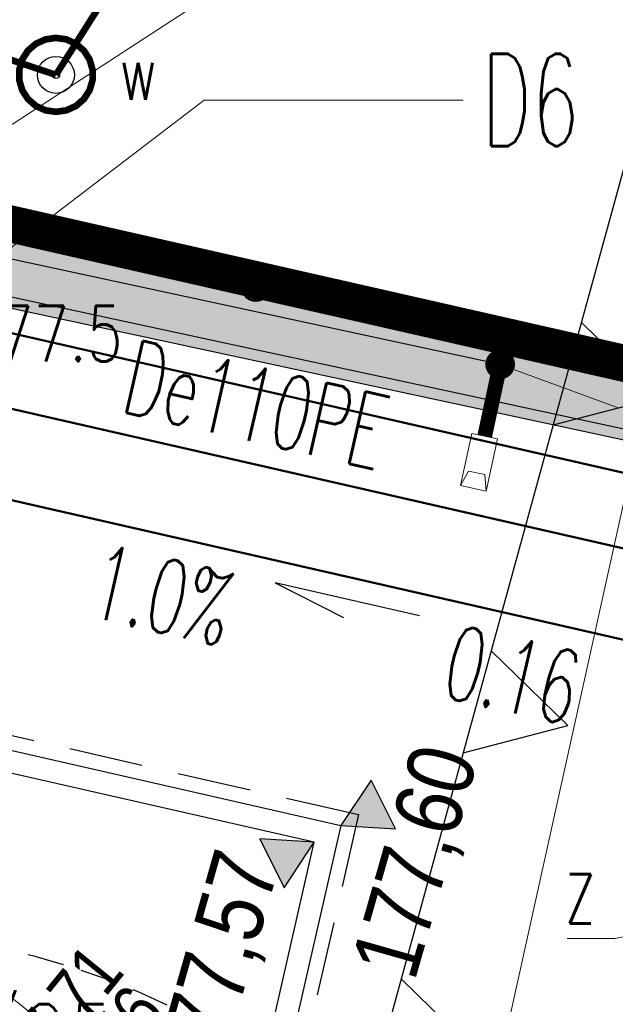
# Model space of a CAD drawing. Header units: metres. Extents: x 964 to 7125, y -212 to 9570.
# Tile 42 of 185: x 1670.4 to 1678.45, y 267.48 to 280.79. Entities that reach past the tile are written whole.
import ezdxf
from ezdxf import colors
from ezdxf.entities.mleader import LeaderData, LeaderLine
from ezdxf.enums import TextEntityAlignment as Align
from ezdxf.math import Vec2, Vec3

# ---------------------------------------------------------------- set-up
doc = ezdxf.new("R2010")
doc.units = ezdxf.units.M
for name, pattern in [('3901', [0]), ('CENTER2', [1.125, 0.75, -0.125, 0.125, -0.125]), ('CIĄGłA', [0]), ('HIDDEN', [0.375, 0.25, -0.125]), ('HIDDENX2', [0.75, 0.5, -0.25])]:
    doc.linetypes.add(name, pattern=pattern)
for name, color, linetype, lineweight in [('_IE', 240, 'Continuous', 9), ('AGP1_granica_opracow', 7, 'Continuous', 15), ('AGP1_HATCH', 7, 'Continuous', 5), ('AGP1_KRAWEZNIKI NOWE', 7, 'Continuous', 30), ('AGP1_OPISY', 7, 'Continuous', 13), ('IS-G', 40, 'Continuous', 50), ('IS-KD-opis-rzedne', 96, 'Continuous', 30), ('IS-KS', 34, 'Continuous', 50), ('IS-KS-opis', 36, 'Continuous', 30), ('IS-W', 160, 'Continuous', 50), ('IS-W-opis', 166, 'Continuous', 30), ('LINIE PRZEKROJOWE', 7, 'Continuous', 9)]:
    doc.layers.add(name, color=color, linetype=linetype, lineweight=lineweight)
for name, color, linetype in [('AGP1_linie_nieprzekraczalne', 7, 'Continuous'), ('Dzialki', 7, 'Continuous'), ('Numery_dzialek', 7, 'Continuous'), ('OT_Ogrodzenia', 7, 'Continuous'), ('OT_Rzedna', 7, 'Continuous'), ('SUP_E_T_1', 7, 'Continuous'), ('SUP_L_1', 7, 'Continuous'), ('SUP_T_4', 7, 'Continuous'), ('SUWP_L_0', 7, 'Continuous'), ('SUWR_T_0', 7, 'Continuous'), ('T_wiata', 251, 'Continuous'), ('ZP_strefy oddziaływania', 8, 'HIDDEN'), ('zz-odwodnienie', 5, 'Continuous')]:
    doc.layers.add(name, color=color, linetype=linetype)
doc.layers.add('IS-viewport', color=254, linetype='Continuous', lineweight=0, plot=False)
doc.styles.add('ARIAL', font='arial.ttf')
doc.styles.add('IS-0.6', font='simplex.shx', dxfattribs={"width": 0.6})
doc.styles.get("Standard").update_dxf_attribs({"font": 'arial.ttf'})
doc.styles.add('STYL_ARIAL', font='simplex', dxfattribs={"width": 0.75, "oblique": 0.1})

# ---------------------------------------------------------------- blocks, each defined once
blk = doc.blocks.new('PRZEKRÓJ TERENU OPIS PZT')
at = {"color": 251, "true_color": 0x636466}
blk.add_lwpolyline([(2712.743, -19.582), (2800.188, -19.298)], dxfattribs=at)
blk = doc.blocks.new('d_rzędna')
at = {"layer": 'zz-odwodnienie'}
blk.add_hatch(color=0, dxfattribs=at).paths.add_polyline_path([(0, 0), (0.369, 0.639), (-0.369, 0.639)])
at = {"layer": 'zz-odwodnienie', "color": 0}
for p, q in [((-0.369, 0.639), (0, 0)), ((0.369, 0.639), (-0.369, 0.639)), ((-0.369, 0.639), (0, 0)), ((0.369, 0.639), (-0.369, 0.639)), ((0, 0), (0.369, 0.639)), ((0, 0), (0.369, 0.639))]:
    blk.add_line(p, q, dxfattribs=at)
blk = doc.blocks.new('OTRS')
at = {"color": 0}
blk.add_circle((0, 0), 0.05, dxfattribs=at)
blk = doc.blocks.new('SUUS22_01')
at = {"color": 0}
blk.add_circle((0, 0), 0.25, dxfattribs=at)
blk = doc.blocks.new('*U124')
at = {"color": 0, "linetype": 'Continuous', "lineweight": -2}
blk.add_lwpolyline([(0.908, -0.515), (-1.042, -0.07), (-0.122, -0.536)], dxfattribs=at)
at = {"layer": 'IS-viewport'}
blk.add_line((-0.975, 0.223), (0.975, -0.223), dxfattribs=at)
at = {"color": 0, "linetype": 'Continuous', "lineweight": -2, "style": 'IS-0.6', "width": 0.6}
blk.add_attdef('OPIS-POD', text='', height=1, rotation=347.1431, dxfattribs=at).set_placement((0.332, 1.453), align=Align.TOP_CENTER)
blk.add_attdef('OPIS-L', text='', height=1, rotation=347.1431, dxfattribs=at).set_placement((-1.709, -0.748), align=Align.RIGHT)
blk.add_attdef('OPIS-P', (1.216, -1.415), '', height=1, rotation=347.1431, dxfattribs=at)
blk = doc.blocks.new('_None', base_point=(2.5, 0))
blk = doc.blocks.new('IS-opis-studni-P-0.6')
at = {"color": 0, "linetype": 'Continuous', "lineweight": 15, "transparency": 16777216}
blk.add_line((0, 0), (3.5, 0), dxfattribs=at)
at = {"color": 0, "linetype": 'Continuous', "lineweight": -2, "transparency": 16777216, "style": 'IS-0.6', "width": 0.6}
for p in [(1.75, 0.25), (1.75, -1.25), (1.75, -2.5)]:
    blk.add_attdef('000,00', text='', height=1, dxfattribs=at).set_placement(p, align=Align.CENTER)
blk.add_attdef('S0', text='', height=1.25, dxfattribs=at).set_placement((3.75, 0), align=Align.MIDDLE_LEFT)

msp = doc.modelspace()

# ---------------------------------------------------------------- leaders
at = {"layer": 'IS-KD-opis-rzedne', "color": 8}
ml = msp.add_multileader_block('Standard', dxfattribs=at)
ml.set_content('IS-opis-studni-P-0.6', color=8)
ml.set_attribute('S0', 'D6', width=0)
ml.set_attribute('000,00', '177,50', width=0)
ml.set_attribute('000,00', '176,14', width=0)
ml.set_attribute('000,00', '', width=0)
ml.set_leader_properties(linetype='Continuous', lineweight=9)
ml.set_arrow_properties(name='NONE')
ml.build(insert=Vec2(0, 0))
ml.multileader.update_dxf_attribs({"has_dogleg": 0, "text_left_attachment_type": 6, "text_right_attachment_type": 6, "dogleg_length": 0, "arrow_head_size": 5, "block_connection_type": 1})
ctx = ml.context
ctx.base_point, ctx.char_height, ctx.arrow_head_size, ctx.landing_gap_size, ctx.plane_origin = Vec3(1672.891, 279.7), 20, 5, 5, Vec3(1671.824, 271.025)
ctx.left_attachment, ctx.right_attachment, ctx.text_align_type, ctx.attachment_type = 6, 6, 2, 1
notes = []
notes.append((ctx, [(1, (1, 1, 0), (1672.891, 279.7), (1, 0), 0, [(0, [(1665.603, 274.132)], 0, [])])]))
ctx.block.insert = Vec3(1672.891, 279.7)
ml = msp.add_multileader_block('Standard', dxfattribs=at)
ml.set_content('IS-opis-studni-P-0.6', color=8)
ml.set_attribute('S0', 'D13', width=0)
ml.set_attribute('000,00', '177,70', width=0)
ml.set_attribute('000,00', '176,40', width=0)
ml.set_attribute('000,00', '', width=0)
ml.set_leader_properties(linetype='Continuous', lineweight=9)
ml.set_arrow_properties(name='NONE')
ml.build(insert=Vec2(0, 0))
ml.multileader.update_dxf_attribs({"has_dogleg": 0, "text_left_attachment_type": 6, "text_right_attachment_type": 6, "dogleg_length": 0, "arrow_head_size": 5, "block_connection_type": 1})
ctx = ml.context
ctx.base_point, ctx.char_height, ctx.arrow_head_size, ctx.landing_gap_size, ctx.plane_origin = Vec3(1683.472, 279.31), 20, 5, 5, Vec3(1683.761, 260.608)
ctx.left_attachment, ctx.right_attachment, ctx.text_align_type, ctx.attachment_type = 6, 6, 2, 1
notes.append((ctx, [(1, (1, 1, 0), (1683.472, 279.31), (1, 0), 0, [(0, [(1677.539, 263.714)], 0, [])])]))
ctx.block.insert = Vec3(1683.472, 279.31)
for ctx, leaders in notes:
    for number, flags, end, landing, length, lines in leaders:
        leader = LeaderData()
        leader.index, (leader.has_last_leader_line, leader.has_dogleg_vector, leader.attachment_direction) = number, flags
        leader.last_leader_point, leader.dogleg_vector, leader.dogleg_length = Vec3(end), Vec3(landing), length
        for number, points, colour, breaks in lines:
            line = LeaderLine()
            line.index, line.vertices, line.color, line.breaks = number, Vec3.list(points), colors.encode_raw_color(colour), breaks
            leader.lines.append(line)
        ctx.leaders.append(leader)

# ---------------------------------------------------------------- next in the draw order: block references
at = {"layer": 'LINIE PRZEKROJOWE', "color": 8, "linetype": 'CIĄGłA', "lineweight": 5, "rotation": 77.33843703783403}
msp.add_blockref('PRZEKRÓJ TERENU OPIS PZT', (1049.122, -2439.278), dxfattribs=at)

# ---------------------------------------------------------------- next in the draw order: hatches: boundary and pattern name
at = {"layer": 'AGP1_HATCH', "transparency": 33554625}
h = msp.add_hatch(dxfattribs=at)
h.set_pattern_fill('GRASS', color=8, scale=0.02)
h.set_pattern_definition([(90, (-261.60576, 0), (-0.359210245, 0.359210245), [0.09525, -0.62317049]), (45, (-261.60576, 0), (-0.35921024, 0.35921024), [0.09525, -0.41275]), (135, (-261.60576, 0), (-0.35921024, -0.35921024), [0.09525, -0.41275])])
edge = h.paths.add_edge_path()
edge.add_line((1656.422, 281.175), (1656.127, 280.104))
edge.add_arc((1693.613, 442.4), 166.569, 256.99439, 258.15001)
edge.add_line((1659.408, 279.381), (1659.688, 279.32))
edge.add_line((1659.688, 279.32), (1659.806, 279.868))
edge.add_line((1659.806, 279.868), (1661.429, 279.518))
edge.add_line((1661.429, 279.518), (1661.311, 278.971))
edge.add_line((1661.311, 278.971), (1671.859, 276.699))
edge.add_line((1671.859, 276.699), (1672.89, 277.431))
edge.add_line((1672.89, 277.431), (1656.422, 281.175))
edge = h.paths.add_edge_path()
edge.add_line((1672.89, 277.431), (1671.859, 276.699))
edge.add_line((1671.859, 276.699), (1700.067, 270.625))
edge.add_arc((1697.572, 261.982), 8.996, -9.9, 73.8971, ccw=False)
edge.add_line((1706.434, 260.435), (1699.675, 230.82))
edge.add_line((1699.675, 230.82), (1699.039, 230.965))
edge.add_line((1699.039, 230.965), (1697.66, 224.923))
edge.add_line((1697.66, 224.923), (1693.428, 225.889))
edge.add_line((1693.428, 225.889), (1694.802, 231.912))
edge.add_line((1694.802, 231.912), (1691.417, 230.989))
edge.add_line((1691.417, 230.989), (1687.62, 231.856))
edge.add_line((1687.62, 231.856), (1687.209, 230.055))
edge.add_line((1687.209, 230.055), (1682.489, 231.129))
edge.add_line((1682.489, 231.129), (1682.9, 232.933))
edge.add_line((1682.9, 232.933), (1676.827, 234.319))
edge.add_line((1676.827, 234.319), (1675.092, 235.491))
edge.add_arc((1674.593, 234.803), 0.85, 53.9932, 167.1431)
edge.add_line((1673.764, 234.992), (1672.473, 229.338))
edge.add_line((1672.473, 229.338), (1668.33, 230.283))
edge.add_line((1668.33, 230.283), (1668.697, 231.892))
edge.add_line((1668.697, 231.892), (1649.54, 236.264))
edge.add_line((1649.54, 236.264), (1649.54, 236.264))
edge.add_line((1649.54, 236.264), (1649.974, 238.166))
edge.add_line((1649.974, 238.166), (1646.074, 239.056))
edge.add_line((1646.074, 239.056), (1646.786, 242.175))
edge.add_line((1646.786, 242.175), (1651.997, 262.804))
edge.add_arc((1649.234, 263.502), 2.85, 345.8235, 357.6929)
edge.add_line((1652.081, 263.387), (1652.176, 265.726))
edge.add_line((1652.176, 265.726), (1643.652, 234.685))
edge.add_line((1643.652, 234.685), (1698.062, 222.315))
edge.add_line((1698.062, 222.315), (1709.122, 269.195))
edge.add_line((1709.122, 269.195), (1672.89, 277.431))
at = {"layer": 'AGP1_HATCH', "transparency": 33554477}
h = msp.add_hatch(color=8, dxfattribs=at)
h.dxf.hatch_style = 1
h.paths.add_polyline_path([(1695.782, 225.864), (1694.027, 226.265), (1695.244, 231.597), (1696.999, 231.197)], flags=16)
edge = h.paths.add_edge_path()
edge.add_arc((1698.717, 465.565), 190.288, 257.07034, 258.07825)
edge.add_line((1659.408, 279.381), (1700.063, 270.626))
edge.add_line((1700.063, 270.626), (1700.068, 270.625))
edge.add_arc((1697.572, 261.982), 8.996, -9.9, 73.8914, ccw=False)
edge.add_line((1706.434, 260.435), (1699.675, 230.82))
edge.add_line((1699.675, 230.82), (1699.039, 230.965))
edge.add_line((1699.039, 230.965), (1697.66, 224.923))
edge.add_line((1697.66, 224.923), (1693.429, 225.892))
edge.add_line((1693.429, 225.892), (1694.808, 231.935))
edge.add_line((1694.808, 231.935), (1694.802, 231.912))
edge.add_line((1694.802, 231.912), (1691.417, 230.989))
edge.add_line((1691.417, 230.989), (1687.62, 231.856))
edge.add_line((1687.62, 231.856), (1687.209, 230.055))
edge.add_line((1687.209, 230.055), (1682.489, 231.129))
edge.add_line((1682.489, 231.129), (1682.9, 232.933))
edge.add_line((1682.9, 232.933), (1676.827, 234.319))
edge.add_line((1676.827, 234.319), (1675.092, 235.491))
edge.add_arc((1674.593, 234.803), 0.85, 53.9932, 167.1431)
edge.add_line((1673.764, 234.992), (1672.473, 229.338))
edge.add_line((1672.473, 229.338), (1668.33, 230.283))
edge.add_line((1668.33, 230.283), (1668.697, 231.892))
edge.add_line((1668.697, 231.892), (1649.54, 236.264))
edge.add_line((1649.54, 236.264), (1649.54, 236.265))
edge.add_line((1649.54, 236.265), (1649.974, 238.166))
edge.add_line((1649.974, 238.166), (1646.074, 239.056))
edge.add_line((1646.074, 239.056), (1646.786, 242.175))
edge.add_line((1646.786, 242.175), (1651.997, 262.804))
edge.add_arc((1649.234, 263.502), 2.85, 345.8235, 357.6929)
edge.add_line((1652.081, 263.387), (1652.176, 265.738))
edge.add_line((1652.176, 265.738), (1652.352, 266.377))
edge.add_line((1652.352, 266.377), (1652.231, 263.381))
edge.add_arc((1649.234, 263.502), 3, 345.8235, 357.6929, ccw=False)
edge.add_line((1652.142, 262.767), (1646.932, 242.142))
edge.add_line((1646.932, 242.142), (1649.857, 241.474))
edge.add_arc((1649.632, 240.497), 1.003, -9.8722, 77.0294, ccw=False)
edge.add_line((1650.62, 240.325), (1649.72, 236.377))
edge.add_line((1649.72, 236.377), (1672.728, 231.126))
edge.add_line((1672.728, 231.126), (1673.618, 235.026))
edge.add_arc((1674.593, 234.803), 1, 54.147, 167.1431, ccw=False)
edge.add_line((1675.178, 235.614), (1676.888, 234.459))
edge.add_line((1676.888, 234.459), (1691.414, 231.144))
edge.add_line((1691.414, 231.144), (1694.84, 232.077))
edge.add_line((1694.84, 232.077), (1699.562, 231))
edge.add_line((1699.562, 231), (1706.287, 260.465))
edge.add_arc((1697.572, 261.982), 8.846, 350.125, 433.864)
edge.add_line((1700.03, 270.479), (1659.318, 279.246))
edge.add_arc((1693.613, 442.4), 166.719, 256.99789, 258.12915, ccw=False)
edge.add_line((1656.103, 279.955), (1656.139, 280.101))

# ---------------------------------------------------------------- next in the draw order: linework, layer by layer
at = {"color": 8, "linetype": 'HIDDENX2', "lineweight": 30, "ltscale": 2}
msp.add_lwpolyline([(1659.332, 246.433), (1665.228, 272.268), (1674.977, 270.043), (1669.08, 244.208), (1659.332, 246.433)], dxfattribs=at)
at = {"layer": '_IE', "color": 8}
for p, q in [((1674.826, 282.32), (1668.053, 277.91)), ((1676.356, 274.488), (1676.508, 275.194)), ((1676.356, 274.488), (1676.508, 275.194)), ((1676.356, 274.488), (1676.508, 275.194)), ((1676.356, 274.488), (1676.508, 275.194)), ((1676.356, 274.488), (1676.508, 275.194)), ((1676.356, 274.488), (1676.508, 275.194)), ((1676.356, 274.488), (1676.508, 275.194)), ((1676.356, 274.488), (1676.508, 275.194)), ((1676.356, 274.488), (1676.508, 275.194)), ((1676.356, 274.488), (1676.508, 275.194)), ((1676.356, 274.488), (1676.508, 275.194)), ((1676.356, 274.488), (1676.508, 275.194)), ((1676.508, 275.194), (1676.856, 275.119)), ((1676.508, 275.194), (1676.856, 275.119)), ((1676.508, 275.194), (1676.856, 275.119)), ((1676.508, 275.194), (1676.856, 275.119)), ((1676.508, 275.194), (1676.856, 275.119)), ((1676.508, 275.194), (1676.856, 275.119)), ((1676.508, 275.194), (1676.856, 275.119)), ((1676.508, 275.194), (1676.856, 275.119)), ((1676.508, 275.194), (1676.856, 275.119)), ((1676.508, 275.194), (1676.856, 275.119)), ((1676.508, 275.194), (1676.856, 275.119)), ((1676.508, 275.194), (1676.856, 275.119)), ((1676.704, 274.413), (1676.856, 275.119)), ((1676.704, 274.413), (1676.856, 275.119)), ((1676.704, 274.413), (1676.856, 275.119)), ((1676.704, 274.413), (1676.856, 275.119)), ((1676.704, 274.413), (1676.856, 275.119)), ((1676.704, 274.413), (1676.856, 275.119)), ((1676.704, 274.413), (1676.856, 275.119)), ((1676.704, 274.413), (1676.856, 275.119)), ((1676.704, 274.413), (1676.856, 275.119)), ((1676.704, 274.413), (1676.856, 275.119)), ((1676.704, 274.413), (1676.856, 275.119)), ((1676.704, 274.413), (1676.856, 275.119)), ((1676.356, 274.488), (1676.464, 274.685)), ((1676.356, 274.488), (1676.464, 274.685)), ((1676.356, 274.488), (1676.464, 274.685)), ((1676.356, 274.488), (1676.464, 274.685)), ((1676.356, 274.488), (1676.464, 274.685)), ((1676.356, 274.488), (1676.464, 274.685)), ((1676.356, 274.488), (1676.464, 274.685)), ((1676.356, 274.488), (1676.464, 274.685)), ((1676.356, 274.488), (1676.464, 274.685)), ((1676.356, 274.488), (1676.464, 274.685)), ((1676.356, 274.488), (1676.464, 274.685)), ((1676.356, 274.488), (1676.464, 274.685)), ((1676.464, 274.685), (1676.686, 274.637)), ((1676.464, 274.685), (1676.686, 274.637)), ((1676.464, 274.685), (1676.686, 274.637)), ((1676.464, 274.685), (1676.686, 274.637)), ((1676.464, 274.685), (1676.686, 274.637)), ((1676.464, 274.685), (1676.686, 274.637)), ((1676.464, 274.685), (1676.686, 274.637)), ((1676.464, 274.685), (1676.686, 274.637)), ((1676.464, 274.685), (1676.686, 274.637)), ((1676.464, 274.685), (1676.686, 274.637)), ((1676.464, 274.685), (1676.686, 274.637)), ((1676.464, 274.685), (1676.686, 274.637)), ((1676.704, 274.413), (1676.686, 274.637)), ((1676.704, 274.413), (1676.686, 274.637)), ((1676.704, 274.413), (1676.686, 274.637)), ((1676.704, 274.413), (1676.686, 274.637)), ((1676.704, 274.413), (1676.686, 274.637)), ((1676.704, 274.413), (1676.686, 274.637)), ((1676.704, 274.413), (1676.686, 274.637)), ((1676.704, 274.413), (1676.686, 274.637)), ((1676.704, 274.413), (1676.686, 274.637)), ((1676.704, 274.413), (1676.686, 274.637)), ((1676.704, 274.413), (1676.686, 274.637)), ((1676.704, 274.413), (1676.686, 274.637)), ((1676.356, 274.488), (1676.704, 274.413)), ((1676.356, 274.488), (1676.704, 274.413)), ((1676.356, 274.488), (1676.704, 274.413)), ((1676.356, 274.488), (1676.704, 274.413)), ((1676.356, 274.488), (1676.704, 274.413)), ((1676.356, 274.488), (1676.704, 274.413)), ((1676.356, 274.488), (1676.704, 274.413)), ((1676.356, 274.488), (1676.704, 274.413)), ((1676.356, 274.488), (1676.704, 274.413)), ((1676.356, 274.488), (1676.704, 274.413)), ((1676.356, 274.488), (1676.704, 274.413)), ((1676.356, 274.488), (1676.704, 274.413))]:
    msp.add_line(p, q, dxfattribs=at)
at = {"layer": '_IE', "color": 8, "linetype": 'CIĄGłA', "lineweight": 0}
msp.add_line((1676.891, 276.127), (1678.484, 275.539), dxfattribs=at)
at = {"layer": '_IE', "color": 8, "lineweight": 30, "ltscale": 3}
msp.add_lwpolyline([(1676.891, 276.127), (1661.843, 279.368)], dxfattribs=at)
at = {"layer": '_IE', "color": 8, "lineweight": 5, "ltscale": 3, "const_width": 0.2, "elevation": 0}
msp.add_lwpolyline([(1676.945, 276.043, 1), (1676.837, 276.212, 1)], format="xyb", close=True, dxfattribs=at)
at = {"layer": '_IE', "color": 8, "lineweight": 5, "ltscale": 3, "const_width": 0.2}
msp.add_lwpolyline([(1676.682, 275.157), (1676.891, 276.127)], dxfattribs=at)
at = {"layer": '_IE', "color": 8}
for points in [[(1662.192, 279.275), (1661.445, 276.795), (1672.128, 265.838), (1677.324, 254.282), (1678.22, 252.962)], [(1678.409, 253.792), (1669.595, 264.373), (1663.658, 270.096), (1660.449, 270.707), (1659.513, 270.052, 0)], [(1678.386, 253.689), (1675.113, 256.953), (1666.696, 266.873), (1663.388, 269.222), (1662.632, 269.338, 0)], [(1678.2, 252.877), (1671.348, 260.523), (1667.507, 265.51), (1667.717, 267.645)]]:
    msp.add_spline(points, degree=3, dxfattribs=at)
at = {"layer": '_IE', "color": 8, "linetype": 'CIĄGłA', "lineweight": 0}
msp.add_spline([(1678.027, 252.119), (1674.556, 256.828), (1668.309, 263), (1667.351, 265.349), (1667.658, 267.7)], degree=3, dxfattribs=at)
at = {"layer": 'AGP1_granica_opracow', "color": 8, "linetype": 'CENTER2', "lineweight": 9, "ltscale": 5, "const_width": 0.5}
msp.add_lwpolyline([(1709.122, 269.195), (1656.422, 281.175), (1643.652, 234.685), (1698.062, 222.315), (1709.122, 269.195)], dxfattribs=at)
at = {"layer": 'AGP1_KRAWEZNIKI NOWE', "color": 8, "linetype": 'CIĄGłA'}
for p, q in [((1659.408, 279.381), (1700.063, 270.626)), ((1700.03, 270.479), (1659.318, 279.246))]:
    msp.add_line(p, q, dxfattribs=at)
at = {"layer": 'AGP1_linie_nieprzekraczalne', "color": 8, "ltscale": 0.05}
for points in [[(1678.826, 279.746), (1677.609, 275.31), (1679.024, 275.681), (1677.988, 276.691)], [(1678.826, 279.746), (1677.609, 275.31), (1679.024, 275.681), (1677.988, 276.691)], [(1677.609, 275.31), (1676.392, 270.875), (1677.807, 271.245), (1676.771, 272.256)], [(1677.609, 275.31), (1676.392, 270.875), (1677.807, 271.245), (1676.771, 272.256)], [(1676.392, 270.875), (1675.175, 266.439), (1676.59, 266.809), (1675.554, 267.82)], [(1676.392, 270.875), (1675.175, 266.439), (1676.59, 266.809), (1675.554, 267.82)]]:
    msp.add_lwpolyline(points, dxfattribs=at)
at = {"layer": 'Dzialki', "color": 8, "const_width": 0.09}
msp.add_lwpolyline([(1709.122, 269.195), (1656.422, 281.175)], dxfattribs=at)
at = {"layer": 'IS-G', "color": 8}
msp.add_line((1692.577, 271.463), (1659.226, 279.075), dxfattribs=at)
at = {"layer": 'IS-KS', "color": 8}
msp.add_line((1690.989, 269.568), (1656.436, 277.455), dxfattribs=at)
at = {"layer": 'IS-W', "color": 8}
msp.add_line((1691.95, 270.58), (1664.748, 276.789), dxfattribs=at)
at = {"layer": 'OT_Ogrodzenia', "color": 251, "linetype": '3901', "true_color": 0x636466, "const_width": 0.09}
msp.add_lwpolyline([(1688.195, 273.729), (1653.382, 281.885)], dxfattribs=at)
at = {"layer": 'OT_Ogrodzenia', "color": 251, "true_color": 0x636466}
for radius in [0.175, 0.158, 0.14, 0.122, 0.105, 0.0875, 0.07, 0.0525, 0.035]:
    msp.add_circle((1673.59, 277.151), radius, dxfattribs=at)
at = {"layer": 'SUP_L_1', "color": 251, "true_color": 0x636466, "const_width": 0.09}
msp.add_lwpolyline([(1670.513, 279.712), (1670.435, 279.831), (1670.395, 279.968), (1670.395, 280.11), (1670.434, 280.247), (1670.511, 280.367), (1670.618, 280.46), (1670.748, 280.519), (1670.889, 280.54), (1671.029, 280.52), (1671.159, 280.461), (1671.267, 280.368), (1671.344, 280.249), (1671.384, 280.112), (1671.385, 279.97), (1671.345, 279.833), (1671.268, 279.713), (1671.161, 279.62), (1671.032, 279.561), (1670.891, 279.54), (1670.75, 279.56), (1670.62, 279.619), (1670.513, 279.712)], dxfattribs=at)
at = {"layer": 'SUWP_L_0', "color": 8, "const_width": 0.09}
msp.add_lwpolyline([(1669.927, 280.361), (1670.89, 280.04)], dxfattribs=at)
at = {"layer": 'SUWR_T_0', "color": 251, "true_color": 0x636466, "const_width": 0.09}
msp.add_lwpolyline([(1670.89, 280.04), (1673.519, 284.19)], dxfattribs=at)
at = {"layer": 'T_wiata', "color": 8}
for p, q in [((1665.378, 272.029), (1674.739, 269.893)), ((1674.38, 269.667), (1665.604, 271.67)), ((1674.739, 269.893), (1668.937, 244.471)), ((1668.711, 244.83), (1674.38, 269.667))]:
    msp.add_line(p, q, dxfattribs=at)
at = {"layer": 'ZP_strefy oddziaływania', "color": 8, "ltscale": 2}
msp.add_lwpolyline([(1660.322, 264.811), (1660.73, 265.251, -0.414214), (1674.862, 265.787), (1675.571, 265.129, -0.414214), (1676.107, 250.997), (1675.699, 250.557, -0.414214), (1661.567, 250.021), (1660.857, 250.679, -0.414214)], format="xyb", close=True, dxfattribs=at)

# ---------------------------------------------------------------- next in the draw order: block references
at = {"layer": 'IS-KS-opis', "color": 8}
ref = msp.add_blockref('*U124', (1674.895, 273.242), dxfattribs=at)
ref.add_attrib('OPIS-P', '0.16', (1676.068, 271.641), dxfattribs={"layer": '0', "color": 0, "linetype": 'Continuous', "lineweight": -2, "height": 1, "rotation": 347.1431, "style": 'IS-0.6', "width": 0.6})
ref.add_attrib('OPIS-L', '1.0%', dxfattribs={"layer": '0', "color": 0, "linetype": 'Continuous', "lineweight": -2, "height": 1, "rotation": 347.1431, "style": 'IS-0.6', "width": 0.6}).set_placement((1673.143, 272.308), align=Align.RIGHT)
at = {"layer": 'SUP_T_4', "color": 251, "true_color": 0x636466}
msp.add_blockref('SUUS22_01', (1670.89, 280.04), dxfattribs=at)
at = {"layer": 'SUWR_T_0', "color": 251, "true_color": 0x636466}
msp.add_blockref('OTRS', (1670.89, 280.04), dxfattribs=at)
at = {"layer": 'zz-odwodnienie', "color": 8, "linetype": 'CIĄGłA', "lineweight": 0}
for p, rotation in [((1674.739, 269.893), 296.4314976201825), ((1674.739, 269.893), 296.4314976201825), ((1674.739, 269.893), 296.4314976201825), ((1674.38, 269.667), 116.4314976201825)]:
    msp.add_blockref('d_rzędna', p, dxfattribs=dict(at, rotation=rotation))

# ---------------------------------------------------------------- next in the draw order: texts
at = {"layer": 'IS-W-opis', "color": 8, "style": 'IS-0.6', "width": 0.6}
msp.add_text('De110PE', height=1, rotation=347.143, dxfattribs=at).set_placement((1671.742, 275.494))
at = {"layer": 'Numery_dzialek', "color": 114, "true_color": 0x139b48, "style": 'STYL_ARIAL', "width": 0.75}
msp.add_text('35/25', height=1, dxfattribs=at).set_placement((1670.054, 266.978), align=Align.MIDDLE_CENTER)
at = {"layer": 'OT_Rzedna', "color": 251, "true_color": 0x636466, "style": 'STYL_ARIAL', "width": 0.75}
msp.add_text('177.5', height=0.75, dxfattribs=at).set_placement((1669.622, 276.543), align=Align.MIDDLE_LEFT)
at = {"layer": 'SUP_E_T_1', "color": 251, "true_color": 0x636466, "style": 'STYL_ARIAL', "width": 0.75}
msp.add_text('w', height=0.75, dxfattribs=at).set_placement((1671.737, 279.476), align=Align.BOTTOM_LEFT)
at = {"layer": 'zz-odwodnienie', "color": 8, "width": 5.78409, "attachment_point": 1}
for s, insert, char_height, rotation in [('{\\fArial Narrow|b0|i0|c238|p34;177,60}', (1674.868, 268.018), 0.9, 74.1295), ('{\\fArial Narrow|b0|i0|c238|p34;177,60}', (1674.868, 268.018), 0.9, 74.1295), ('{\\fArial Narrow|b0|i0|c238|p34;177,60}', (1674.868, 268.018), 0.9, 74.1295), ('{\\fArial Narrow|b0|i0|c238|p34;177,57}', (1672.187, 266.588), 0.9, 74.1295), ('{\\fArial Narrow|b0|i0|c238|p34;177,71}', (1669.745, 266.443, 0), 0.7, 50.9326), ('{\\fArial Narrow|b0|i0|c238|p34;177,56}', (1670.313, 265.886, 0), 0.7, 50.9326)]:
    msp.add_mtext(s, dxfattribs=dict(at, insert=insert, char_height=char_height, rotation=rotation))

# ---------------------------------------------------------------- next in the draw order: leaders
at = {"layer": 'AGP1_OPISY', "color": 8}
ml = msp.add_multileader_mtext('Standard', dxfattribs=at)
ml.set_content('ZNAK PODŚWIETLANY\\P"WJAZD/WYJAZD"', color=8, style='ARIAL')
ml.set_leader_properties()
ml.build(insert=Vec2(0, 0))
ml.multileader.update_dxf_attribs({"arrow_head_size": 1})
ctx = ml.context
ctx.base_point, ctx.char_height, ctx.arrow_head_size, ctx.landing_gap_size, ctx.plane_origin = Vec3(1685.848, 293.799), 1, 1, 0.08, Vec3(1706.478, 285.699)
ctx.text_align_type = 1
notes = []
notes.append((ctx, [(0, (1, 1, 0), (1685.548, 293.799), (1, 0), 0.3, [(0, [(1660.876, 279.433)], 0, [])])]))
ctx.mtext.insert, ctx.mtext.width, ctx.mtext.defined_height, ctx.mtext.alignment, ctx.mtext.flow_direction = Vec3(1693.516, 294.307), 22.31044, 9.297, 2, 5
at = {"layer": 'IS-W-opis', "color": 8}
ml = msp.add_multileader_mtext('Standard', dxfattribs=at)
ml.set_content('z', color=8, style='IS-0.6')
ml.set_leader_properties(linetype='Continuous', lineweight=9)
ml.set_arrow_properties(name='NONE')
ml.build(insert=Vec2(0, 0))
ml.multileader.update_dxf_attribs({"has_dogleg": 0, "text_left_attachment_type": 6, "text_right_attachment_type": 6, "dogleg_length": 0, "arrow_head_size": 0.25})
ctx = ml.context
ctx.base_point, ctx.char_height, ctx.arrow_head_size, ctx.landing_gap_size, ctx.plane_origin = Vec3(1677.627, 268.368), 1, 0.25, 0.25, Vec3(1645.624, 266.806)
ctx.left_attachment, ctx.right_attachment, ctx.text_align_type = 6, 6, 2
notes.append((ctx, [(1, (1, 1, 0), (1678.441, 268.368), (-1, 0), 0, [(0, [(1680.649, 268.8)], 0, [])])]))
ctx.mtext.insert, ctx.mtext.rotation, ctx.mtext.alignment, ctx.mtext.line_spacing_style, ctx.mtext.flow_direction = Vec3(1678.191, 269.568), 6.283185, 3, 2, 5
for ctx, leaders in notes:
    for number, flags, end, landing, length, lines in leaders:
        leader = LeaderData()
        leader.index, (leader.has_last_leader_line, leader.has_dogleg_vector, leader.attachment_direction) = number, flags
        leader.last_leader_point, leader.dogleg_vector, leader.dogleg_length = Vec3(end), Vec3(landing), length
        for number, points, colour, breaks in lines:
            line = LeaderLine()
            line.index, line.vertices, line.color, line.breaks = number, Vec3.list(points), colors.encode_raw_color(colour), breaks
            leader.lines.append(line)
        ctx.leaders.append(leader)

doc.saveas('drawing.dxf')
